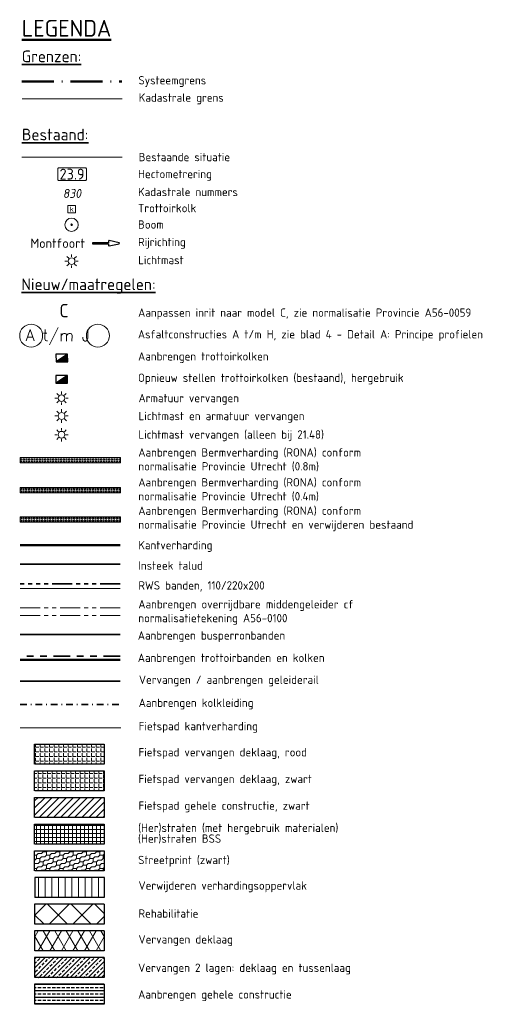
# Model space of a CAD drawing. Header units: metres. Extents: x -175 to 132948, y -85 to 452377.
# Tile 1 of 2: x 132656 to 132726, y 452229 to 452377. Entities that reach past the tile are written whole.
import ezdxf
from ezdxf.enums import TextEntityAlignment as Align
from ezdxf.lldxf.tags import DXFTag

# ---------------------------------------------------------------- set-up
doc = ezdxf.new("R2010")
doc.units = ezdxf.units.M
for name, pattern in [('RI-VWA_PVC', [11, 5, -3, 0, -3]), ('VH-RWSBAND', [24, 10, -2, 2, -2, 2, -2, 2, -2]), ('VH-TROTTOIRBAND', [15, 5, -2, 2, -2, 2, -2]), ('VH-TROTTOIRBAND_180-200', [20, 10, -2, 2, -2, 2, -2]), ('XX-PROJECTGRENS', [18, 12, -3, 0, -3])]:
    doc.linetypes.add(name, pattern=pattern)
for name, color, linetype, lineweight in [('B-WE-KOLK-HERGEBRUIK', 1, 'Continuous', 25), ('B-WE-OG-WEG-G', 7, 'Continuous', 18), ('B-WE-VH-VERHARDING_ASFALT-A-500', 252, 'Continuous', 18), ('B-WE-VH-VERHARDING_TEGEL_GRAS-A-200', 72, 'Continuous', 18), ('B-WE-VW-HECTOMETRERING-S', 7, 'Continuous', 25), ('B-XX-GR-BOOM-S', 8, 'Continuous', 25), ('B-XX-KG-GRENS_PERCEEL-GV', 150, 'Continuous', 18), ('B-XX-KG-GRENS_PERCEEL-S', 150, 'Continuous', 25), ('B-XX-KL-ET_LS_OV_LICHTMAST-S', 8, 'Continuous', 25), ('B-XX-OG-WEG-GV', 252, 'Continuous', 18), ('N-WE-BV-GELEIDECONSTRUCTIE_GELEIDERAIL-G', 210, 'BV-GELEIDERAIL', 35), ('N-WE-GW-BERM-G', 90, 'Continuous', 35), ('N-WE-KG-GRENS_PROJECT_NIEUW-G', 7, 'XX-PROJECTGRENS', 50), ('N-WE-RI-KOLK-S', 7, 'Continuous', 25), ('N-WE-RI-VWA_TRANSPORTLEIDING_PVC-G', 20, 'RI-VWA_PVC', 35), ('N-WE-VH-KANTOPSLUITING_ACHTERKANTBAND-G', 5, 'Continuous', 35), ('N-WE-VH-KANTOPSLUITING_BUSHALTEBAND-OPNIEUW STELLEN-G', 30, 'VH-BUSHALTEBAND_STELLEN', 35), ('N-WE-VH-KANTOPSLUITING_TROTTOIRBAND-G', 210, 'VH-TROTTOIRBAND', 35), ('N-WE-VH-KANTOPSLUITING_TROTTOIRBAND_RWS-G', 210, 'VH-RWSBAND', 35), ('N-WE-VH-KANTVERHARDING-G', 210, 'Continuous', 50), ('N-WE-VH-MIDDENGELEIDER_OVERRIJDBAAR', 10, 'VH-TROTTOIRBAND_180-200', 18), ('N-WE-VH-VERHARDING_ASFALT-A-500', 7, 'Continuous', 18), ('N-WE-VH-VERHARDING_ASFALT_FIETS-O', 10, 'Continuous', 18), ('N-WE-VH-VERHARDING_SPECIAAL-A-500', 252, 'Continuous', 18), ('N-WE-VH-VERHARDING_TEGEL-A-1000-freeze', 252, 'Continuous', 18), ('N-WE-VH-VERHARDING_TEGEL-O', 252, 'Continuous', 18), ('N-WH-KL-OV_ARMATUUR-S', 90, 'GR-HAAG1', 13), ('N-WH-KL-OV_LICHTMAST+ARMATUUR-S', 30, 'GR-HAAG1', 13), ('N-WH-KL-OV_LICHTMAST-S', 160, 'GR-HAAG1', 13), ('X-XX-AL-AANKLEDING-T25', 7, 'Continuous', 25), ('X-XX-AL-AANKLEDING-T35', 7, 'Continuous', 35), ('X-XX-AL-AANKLEDING-T50', 7, 'Continuous', 50), ('X-XX-AL-ORIENTATIE-S', 7, 'Continuous', 25), ('X-XX-AL-T18', 7, 'Continuous', 18), ('X-XX-AL-VERWIJZING-S', 7, 'Continuous', 25)]:
    doc.layers.add(name, color=color, linetype=linetype, lineweight=lineweight)
doc.styles.add('NLCS-ISO', font='NLCS-ISO.ttf')
doc.styles.add('NLCS-ISO-M1000-T25', font='NLCS-ISO.ttf', dxfattribs={"height": 2.5})
doc.styles.add('NLCS-ISO-M1000-T35', font='NLCS-ISO.ttf', dxfattribs={"height": 3.5})
doc.styles.add('NLCS-ISO-M1000-T50', font='NLCS-ISO.ttf', dxfattribs={"height": 5})
doc.styles.add('NLCS-ISO-M500-T18', font='NLCS-ISO.ttf', dxfattribs={"height": 0.9})
doc.styles.get("Standard").update_dxf_attribs({"font": 'simplex.shx'})
doc.linetypes.add('BV-GELEIDERAIL', pattern='A,10,-3,[108,NLCS.SHX,S=1,R=0,X=0,Y=0],-3', length=16)
doc.linetypes.add('GR-HAAG1', pattern='A,6,[176,NLCS.SHX,S=0.125,R=0,X=0,Y=0],-2', length=8)
tags = doc.linetypes.add('VH-BUSHALTEBAND_STELLEN', pattern='A,2,-2,1,["S",Standard,S=1.8,R=0,X=-0.5,Y=-0.9],1,-2', length=8).pattern_tags.tags
tags[8] = DXFTag(74, 10)

# ---------------------------------------------------------------- blocks, each defined once
blk = doc.blocks.new('SVW-HECTOMETERPAAL_INVUL-SO')
at = {"lineweight": 18}
blk.add_lwpolyline([(-2.2, -1.05), (2.2, -1.05, 0.414214), (2.38, -0.87), (2.38, 0.87, 0.414214), (2.2, 1.05), (-2.2, 1.05, 0.414214), (-2.38, 0.87), (-2.38, -0.87, 0.414214)], format="xyb", close=True, dxfattribs=at)
at = {"layer": 'B-WE-OG-WEG-G', "style": 'NLCS-ISO'}
blk.add_attdef('HECTOMETRERING', text='', height=1.8, dxfattribs=at).set_placement((0, 0), align=Align.MIDDLE_CENTER)
blk = doc.blocks.new('symbool met letter')
at = {"layer": 'N-WE-VH-VERHARDING_TEGEL-O'}
blk.add_circle((0, -0.01), 3, dxfattribs=at)
blk.add_attdef('LETTER', (-1.39, -1.38), '', height=3)
blk = doc.blocks.new('N-SRI-KOLK_TROTTOIR-SO')
blk.add_hatch(color=256).paths.add_polyline_path([(1.125, 1.5), (-1.125, 1.5), (-1.125, 0)])
blk.add_line((-1.125, 0), (1.125, 1.5))
at = {"flags": 128}
blk.add_lwpolyline([(-1.125, 0), (1.125, 0), (1.125, 1.5), (-1.125, 1.5)], close=True, dxfattribs=at)
blk = doc.blocks.new('SKL-ET_OV_LICHTMAST-SO')
at = {"color": 0, "linetype": 'ByBlock', "lineweight": 18}
for points in [[(-1.25, 0), (-2, 0)], [(-1.41, 1.41), (-0.88, 0.88)], [(0, 2), (0, 1.25)], [(0.88, 0.88), (1.41, 1.41)], [(2, 0), (1.25, 0)], [(-1.41, -1.41), (-0.88, -0.88)], [(0, -1.25), (0, -2)], [(0.88, -0.88), (1.41, -1.41)]]:
    blk.add_lwpolyline(points, dxfattribs=at)
blk.add_circle((0, 0), 1, dxfattribs=at)
blk = doc.blocks.new('SKG-PERCEELNUMMER-SO')
at = {"layer": 'Defpoints'}
blk.add_point((0, 0), dxfattribs=at)
at = {"style": 'NLCS-ISO', "oblique": 10, "flags": 1}
blk.add_attdef('GEMEENTECODE', text='', height=1.8, dxfattribs=at).set_placement((-0.5, 2.55), align=Align.MIDDLE_RIGHT)
blk.add_attdef('SECTIE', text='', height=1.8, dxfattribs=at).set_placement((0.5, 2.5), align=Align.MIDDLE_LEFT)
at = {"style": 'NLCS-ISO', "oblique": 10}
blk.add_attdef('PERCEELNUMMER', text='', height=1.8, dxfattribs=at).set_placement((0, 0), align=Align.MIDDLE_CENTER)
blk = doc.blocks.new('*U22')
blk.add_lwpolyline([(-4.6, -0.99), (-0.9, -0.19, 0.785412), (-0.9, 0.19), (-4.6, 0.99, 0.486151), (-4.85, 0.8), (-4.85, 0.2), (-10.85, 0.2), (-10.85, -0.2), (-4.85, -0.2), (-4.85, -0.8, 0.486151)], format="xyb", close=True)
at = {"style": 'NLCS-ISO-M1000-T35'}
blk.add_attdef('WEG_EN_RIJRICHTING', text='', height=3.5, dxfattribs=at).set_placement((-13.66, 0.01), align=Align.MIDDLE_RIGHT)
blk = doc.blocks.new('SGR-BOOM_01-SO')
at = {"linetype": 'ByBlock', "lineweight": 18}
h = blk.add_hatch(color=0, dxfattribs=at)
h.dxf.hatch_style = 1
edge = h.paths.add_edge_path()
edge.add_arc((0, 0), 0.25, 0, 360)
at = {"color": 0, "linetype": 'ByBlock', "lineweight": 18}
for radius in [2, 0.25]:
    blk.add_circle((0, 0), radius, dxfattribs=at)

msp = doc.modelspace()

# ---------------------------------------------------------------- hatches: boundary and pattern name
at = {"true_color": 0x939598}
h = msp.add_hatch(dxfattribs=at)
h.set_pattern_fill('ANSI33', color=252, scale=0.15)
h.set_pattern_definition([(45, (132743.8287, 452287.8347), (-0.673519, 0.673519), []), (45, (132744.5022, 452287.8347), (-0.673519, 0.673519), [0.47625, -0.238125])])
h.paths.add_polyline_path([(132668.96, 452233.44), (132658.52, 452233.44), (132658.52, 452236.44), (132668.96, 452236.44)])
h = msp.add_hatch(dxfattribs=at)
h.set_pattern_fill('BRASS', color=252, scale=0.15)
h.set_pattern_definition([(0, (0.2968, 4.4861), (0, 0.9525), []), (0, (0.2968, 4.9623), (0, 0.9525), [0.47625, -0.238125])])
h.paths.add_polyline_path([(132668.96, 452229.44), (132658.52, 452229.44), (132658.52, 452232.44), (132668.96, 452232.44)])
at = {"layer": 'B-WE-VH-VERHARDING_ASFALT-A-500'}
h = msp.add_hatch(dxfattribs=at)
h.set_pattern_fill('AVH-ASFALT_LAAG3-D', color=5, scale=10, pattern_type=2)
h.set_pattern_definition([(90, (0.1172, -45.344), (-1, 6e-17), [])])
h.paths.add_polyline_path([(132668.96, 452245.44), (132658.52, 452245.44), (132658.52, 452248.44), (132668.96, 452248.44)])
at = {"layer": 'B-WE-VH-VERHARDING_TEGEL_GRAS-A-200'}
h = msp.add_hatch(dxfattribs=at)
h.set_pattern_fill('AVH-GRASTEGEL', color=256, scale=0.5, pattern_type=2)
h.set_pattern_definition([(0, (132744.00364, 452353.78922), (0, 0.2), [0.2, -0.2]), (90, (132744.00364, 452353.78922), (-0.2, 1e-17), [0.2, -0.2])])
h.paths.add_polyline_path([(132656.38, 452311.36), (132671.38, 452311.36), (132671.38, 452310.61), (132656.38, 452310.61)])
at = {"layer": 'B-WE-VH-VERHARDING_TEGEL_GRAS-A-200', "true_color": 0xcd6928}
h = msp.add_hatch(dxfattribs=at)
h.set_pattern_fill('AVH-GRASTEGEL', color=32, scale=0.5, pattern_type=2)
h.set_pattern_definition([(0, (-0.02898, 0.16381), (0, 0.2), [0.2, -0.2]), (90, (-0.02898, 0.16381), (-0.2, 1e-17), [0.2, -0.2])])
h.paths.add_polyline_path([(132671.38, 452306.88), (132656.38, 452306.88), (132656.38, 452306.08), (132671.38, 452306.08)])
at = {"layer": 'B-WE-VH-VERHARDING_TEGEL_GRAS-A-200'}
h = msp.add_hatch(dxfattribs=at)
h.set_pattern_fill('AVH-GRASTEGEL', color=5, scale=0.5, pattern_type=2)
h.set_pattern_definition([(0, (-0.02896, -4.21737), (0, 0.2), [0.2, -0.2]), (90, (-0.02896, -4.21737), (-0.2, 1e-17), [0.2, -0.2])])
h.paths.add_polyline_path([(132671.38, 452302.5), (132656.38, 452302.5), (132656.38, 452301.7), (132671.38, 452301.7)])
at = {"layer": 'N-WE-VH-VERHARDING_ASFALT-A-500'}
h = msp.add_hatch(dxfattribs=at)
h.set_pattern_fill('AVH-ASFALT_B-SO', color=256, scale=0.5, pattern_type=2)
h.set_pattern_definition([(45, (0.2448, -7.08726), (-0.5303300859, 0.5303300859), [])])
h.paths.add_polyline_path([(132668.96, 452257.44), (132658.52, 452257.44), (132658.52, 452260.44), (132668.96, 452260.44)])
h = msp.add_hatch(dxfattribs=at)
h.set_pattern_fill('AVH-ASFALT_LAAG1-D', color=256, scale=50, pattern_type=2)
h.set_pattern_definition([(60, (132830.9175, 452319.0754), (-1.299038, 0.75), []), (120, (132830.9175, 452319.0754), (-1.299038, -0.75), [])])
h.paths.add_polyline_path([(132668.96, 452237.44), (132658.52, 452237.44), (132658.52, 452240.44), (132668.96, 452240.44)])
at = {"layer": 'N-WE-VH-VERHARDING_ASFALT_FIETS-O'}
h = msp.add_hatch(dxfattribs=at)
h.set_pattern_fill('ANGLE', color=256, scale=0.1)
h.set_pattern_definition([(0, (0.2448, -7.99305), (0, 0.6985), [0.508, -0.1905]), (90, (0.2448, -7.99305), (-0.6985, 4e-17), [0.508, -0.1905])])
h.paths.add_polyline_path([(132668.96, 452265.44), (132658.52, 452265.44), (132658.52, 452268.44), (132668.96, 452268.44)])
h = msp.add_hatch(dxfattribs=at)
h.set_pattern_fill('ANGLE', scale=0.1)
h.set_pattern_definition([(0, (-0.747, -48.2348), (0, 0.6985), [0.508, -0.1905]), (90, (-0.747, -48.2348), (-0.6985, 4e-17), [0.508, -0.1905])])
h.paths.add_polyline_path([(132668.96, 452261.44), (132658.52, 452261.44), (132658.52, 452264.44), (132668.96, 452264.44)])
at = {"layer": 'N-WE-VH-VERHARDING_SPECIAAL-A-500'}
h = msp.add_hatch(dxfattribs=at)
h.set_pattern_fill('AVH-SPECIAAL_01', scale=0.2, pattern_type=2)
h.set_pattern_definition([(0, (0.30571, -8.20066), (0.75, 0.25), [0.5, -1.5]), (90, (0.3057, -8.20066), (-0.5, 0.5), [0.5, -1.5]), (45, (0.3057, -7.70066), (0.75000000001, 0.25), [0.3536, -1.0606, 0.3536, -1.0606271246])])
h.paths.add_polyline_path([(132668.96, 452249.44), (132658.52, 452249.44), (132658.52, 452252.44), (132668.96, 452252.44)])
at = {"layer": 'N-WE-VH-VERHARDING_TEGEL-A-1000-freeze'}
h = msp.add_hatch(dxfattribs=at)
h.set_pattern_fill('AVH-TEGEL_300X300_BLOK-SO', color=256, scale=2, pattern_type=2)
h.set_pattern_definition([(0, (-38073.5978, 389.0529), (0, 0.6), []), (90, (-38073.5978, 389.0529), (-0.6, 4e-17), [])])
h.paths.add_polyline_path([(132668.96, 452253.44), (132658.52, 452253.44), (132658.52, 452256.44), (132668.96, 452256.44)])
at = {"layer": 'X-XX-AL-VERWIJZING-S'}
h = msp.add_hatch(dxfattribs=at)
h.set_pattern_fill('ACO-BETON_VOORGESPANNEN-SO', color=5, pattern_type=2)
h.set_pattern_definition([(45, (132743.4175, 452281.705), (-1.76777, 1.76777), []), (315, (132743.4175, 452281.705), (1.76777, 1.76777), [])])
h.paths.add_polyline_path([(132668.96, 452241.44), (132658.52, 452241.44), (132658.52, 452244.44), (132668.96, 452244.44)])

# ---------------------------------------------------------------- linework, layer by layer
at = {"flags": 128}
for points in [[(132658.52, 452265.44), (132658.52, 452268.44), (132668.96, 452268.44), (132668.96, 452265.44), (132658.54, 452265.44), (132658.54, 452265.44)], [(132658.52, 452261.44), (132658.52, 452264.44), (132668.96, 452264.44), (132668.96, 452261.44), (132658.54, 452261.44), (132658.54, 452261.44)], [(132658.52, 452261.44), (132658.52, 452264.44), (132668.96, 452264.44), (132668.96, 452261.44), (132658.54, 452261.44), (132658.54, 452261.44)], [(132658.52, 452257.44), (132658.52, 452260.44), (132668.96, 452260.44), (132668.96, 452257.44), (132658.54, 452257.44), (132658.54, 452257.44)], [(132658.52, 452253.44), (132658.52, 452256.44), (132668.96, 452256.44), (132668.96, 452253.44), (132658.54, 452253.44), (132658.54, 452253.44)], [(132658.52, 452249.44), (132658.52, 452252.44), (132668.96, 452252.44), (132668.96, 452249.44), (132658.54, 452249.44), (132658.54, 452249.44)], [(132668.98, 452248.44), (132658.54, 452248.44), (132658.54, 452245.44)], [(132668.96, 452248.44), (132668.96, 452245.44), (132658.54, 452245.44), (132658.54, 452245.44)], [(132668.96, 452244.44), (132658.52, 452244.44), (132658.52, 452241.44)], [(132668.96, 452244.44), (132668.96, 452241.44), (132658.54, 452241.44), (132658.54, 452241.44)], [(132668.96, 452240.44), (132658.52, 452240.44), (132658.52, 452237.44)], [(132668.96, 452240.44), (132668.96, 452237.44), (132658.54, 452237.44), (132658.54, 452237.44)], [(132668.96, 452236.44), (132658.52, 452236.44), (132658.52, 452233.44)], [(132668.96, 452236.44), (132668.96, 452233.44), (132658.54, 452233.44), (132658.54, 452233.44)], [(132668.96, 452232.44), (132658.52, 452232.44), (132658.52, 452229.44)], [(132668.96, 452232.44), (132668.96, 452229.44), (132658.54, 452229.44), (132658.54, 452229.44)]]:
    msp.add_lwpolyline(points, dxfattribs=at)
at = {"layer": 'B-WE-KOLK-HERGEBRUIK', "color": 252, "linetype": 'ByBlock', "lineweight": 18}
msp.add_lwpolyline([(132663.53, 452348.02), (132664.66, 452348.02), (132664.66, 452349.14), (132663.53, 452349.14)], close=True, dxfattribs=at)
at = {"layer": 'B-WE-VH-VERHARDING_TEGEL_GRAS-A-200', "color": 32, "true_color": 0xcd6928, "flags": 128}
msp.add_lwpolyline([(132656.38, 452306.88), (132671.38, 452306.88), (132671.38, 452306.08), (132656.38, 452306.08)], close=True, dxfattribs=at)
at = {"layer": 'B-WE-VH-VERHARDING_TEGEL_GRAS-A-200', "color": 5, "flags": 128}
msp.add_lwpolyline([(132656.38, 452302.5), (132671.38, 452302.5), (132671.38, 452301.7), (132656.38, 452301.7)], close=True, dxfattribs=at)
at = {"layer": 'B-XX-KG-GRENS_PERCEEL-GV'}
msp.add_lwpolyline([(132656.64, 452365.11), (132671.64, 452365.11)], dxfattribs=at)
at = {"layer": 'B-XX-OG-WEG-GV'}
msp.add_lwpolyline([(132671.63, 452356.39), (132656.63, 452356.39)], dxfattribs=at)
at = {"layer": 'N-WE-BV-GELEIDECONSTRUCTIE_GELEIDERAIL-G', "ltscale": 0.5, "flags": 128}
msp.add_lwpolyline([(132656.35, 452277.85), (132671.35, 452277.85)], dxfattribs=at)
at = {"layer": 'N-WE-GW-BERM-G', "lineweight": 9, "flags": 128}
msp.add_lwpolyline([(132656.38, 452311.36), (132671.38, 452311.36), (132671.38, 452310.56), (132656.38, 452310.56)], close=True, dxfattribs=at)
at = {"layer": 'N-WE-GW-BERM-G', "flags": 128}
msp.add_lwpolyline([(132671.35, 452295.37), (132656.35, 452295.37)], dxfattribs=at)
at = {"layer": 'N-WE-KG-GRENS_PROJECT_NIEUW-G', "ltscale": 0.4, "flags": 128}
msp.add_lwpolyline([(132656.59, 452367.71), (132671.59, 452367.71)], dxfattribs=at)
at = {"layer": 'N-WE-RI-VWA_TRANSPORTLEIDING_PVC-G', "ltscale": 0.2}
msp.add_lwpolyline([(132656.35, 452274.35), (132671.43, 452274.35)], dxfattribs=at)
at = {"layer": 'N-WE-VH-KANTOPSLUITING_ACHTERKANTBAND-G', "lineweight": 18}
msp.add_lwpolyline([(132671.35, 452291.76), (132656.35, 452291.76)], dxfattribs=at)
at = {"layer": 'N-WE-VH-KANTOPSLUITING_BUSHALTEBAND-OPNIEUW STELLEN-G', "ltscale": 0.2, "flags": 128}
msp.add_lwpolyline([(132671.35, 452284.85), (132656.35, 452284.85)], dxfattribs=at)
at = {"layer": 'N-WE-VH-KANTOPSLUITING_TROTTOIRBAND-G', "ltscale": 0.5, "flags": 128}
msp.add_lwpolyline([(132671.35, 452281.61), (132656.35, 452281.61)], dxfattribs=at)
at = {"layer": 'N-WE-VH-KANTOPSLUITING_TROTTOIRBAND_RWS-G', "ltscale": 0.3, "flags": 128}
msp.add_lwpolyline([(132671.35, 452292.46), (132656.35, 452292.46)], dxfattribs=at)
at = {"layer": 'N-WE-VH-KANTVERHARDING-G', "flags": 128}
for points in [[(132671.35, 452298.23), (132656.35, 452298.23)], [(132671.36, 452281.04), (132656.36, 452281.04)]]:
    msp.add_lwpolyline(points, dxfattribs=at)
at = {"layer": 'N-WE-VH-MIDDENGELEIDER_OVERRIJDBAAR', "ltscale": 0.3, "flags": 128}
for points in [[(132671.35, 452288.86), (132656.35, 452288.86)], [(132671.35, 452287.71), (132656.35, 452287.71)]]:
    msp.add_lwpolyline(points, dxfattribs=at)
at = {"layer": 'N-WE-VH-VERHARDING_ASFALT_FIETS-O', "flags": 128}
msp.add_lwpolyline([(132656.35, 452270.85), (132671.43, 452270.85)], dxfattribs=at)
at = {"layer": 'N-WH-KL-OV_LICHTMAST-S', "linetype": 'ByBlock', "lineweight": 18}
for points in [[(132662.56, 452315.79), (132662.56, 452315.41)], [(132661.93, 452314.79), (132661.56, 452314.79)], [(132661.85, 452315.5), (132662.11, 452315.23)], [(132661.85, 452314.08), (132662.11, 452314.35)], [(132662.56, 452314.16), (132662.56, 452313.79)], [(132663, 452315.23), (132663.26, 452315.5)], [(132663, 452314.35), (132663.26, 452314.08)], [(132663.56, 452314.79), (132663.18, 452314.79)]]:
    msp.add_lwpolyline(points, dxfattribs=at)
msp.add_circle((132662.56, 452314.79), 0.5, dxfattribs=at)

# ---------------------------------------------------------------- block references
at = {"layer": 'B-WE-KOLK-HERGEBRUIK', "xscale": 0.7756465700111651, "yscale": 0.7756465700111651, "zscale": 0.7756465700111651, "rotation": 180.5898208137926}
msp.add_blockref('N-SRI-KOLK_TROTTOIR-SO', (132662.59, 452323.66), dxfattribs=at)
at = {"layer": 'B-WE-VW-HECTOMETRERING-S'}
ref = msp.add_blockref('SVW-HECTOMETERPAAL_INVUL-SO', (132664.14, 452353.83), dxfattribs=dict(at, xscale=0.9, yscale=0.9, zscale=0.9, rotation=0.001955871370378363))
ref.add_attrib('HECTOMETRERING', '23.9', dxfattribs={"layer": 'B-WE-OG-WEG-G', "color": 82, "height": 1.62, "rotation": 0.002, "style": 'NLCS-ISO'}).set_placement((132664.14, 452353.83), align=Align.MIDDLE_CENTER)
at = {"layer": 'B-XX-GR-BOOM-S', "xscale": 0.5, "yscale": 0.5, "zscale": 0.5}
msp.add_blockref('SGR-BOOM_01-SO', (132664.07, 452346.24), dxfattribs=at)
at = {"layer": 'B-XX-KG-GRENS_PERCEEL-S', "xscale": 0.7470052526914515, "yscale": 0.7470052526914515, "zscale": 0.7470052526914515}
msp.add_blockref('SKG-PERCEELNUMMER-SO', (132664.14, 452350.94), dxfattribs=at).add_auto_attribs({'PERCEELNUMMER': '830'})
at = {"layer": 'B-XX-KL-ET_LS_OV_LICHTMAST-S', "xscale": 0.5, "yscale": 0.5, "zscale": 0.5}
msp.add_blockref('SKL-ET_OV_LICHTMAST-SO', (132664.08, 452340.79), dxfattribs=at)
at = {"layer": 'N-WE-RI-KOLK-S', "xscale": 0.7756465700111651, "yscale": 0.7756465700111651, "zscale": 0.7756465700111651, "rotation": 180.5898208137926}
msp.add_blockref('N-SRI-KOLK_TROTTOIR-SO', (132662.6, 452326.87), dxfattribs=at)
at = {"layer": 'N-WE-VH-VERHARDING_TEGEL-O', "color": 7}
ref = msp.add_blockref('symbool met letter', (132658.01, 452329.63), dxfattribs=dict(at, xscale=0.572800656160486, yscale=0.572800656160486, zscale=0.572800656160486, rotation=359.8547061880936))
ref.add_attrib('LETTER', 'A t/m J', (132657.21, 452328.84), dxfattribs={"layer": '0', "lineweight": 50, "height": 1.718, "rotation": 359.8547})
at = {"layer": 'N-WE-VH-VERHARDING_TEGEL-O', "color": 7, "xscale": 0.572800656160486, "yscale": 0.572800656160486, "zscale": 0.572800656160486, "rotation": 359.8547061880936}
msp.add_blockref('symbool met letter', (132668.01, 452329.63), dxfattribs=at)
at = {"layer": 'N-WH-KL-OV_ARMATUUR-S', "xscale": 0.5, "yscale": 0.5, "zscale": 0.5}
msp.add_blockref('SKL-ET_OV_LICHTMAST-SO', (132662.57, 452320.25), dxfattribs=at)
at = {"layer": 'N-WH-KL-OV_LICHTMAST+ARMATUUR-S', "xscale": 0.5, "yscale": 0.5, "zscale": 0.5}
msp.add_blockref('SKL-ET_OV_LICHTMAST-SO', (132662.58, 452317.59), dxfattribs=at)
at = {"layer": 'X-XX-AL-ORIENTATIE-S', "xscale": 0.4, "yscale": 0.4, "zscale": 0.4}
msp.add_blockref('*U22', (132671.54, 452343.47), dxfattribs=at).add_auto_attribs({'WEG_EN_RIJRICHTING': 'Montfoort'})

# ---------------------------------------------------------------- texts
at = {"layer": 'B-WE-KOLK-HERGEBRUIK', "color": 252, "linetype": 'ByBlock', "lineweight": 18, "style": 'NLCS-ISO'}
msp.add_text('k', height=0.75, dxfattribs=at).set_placement((132664.09, 452348.58), align=Align.MIDDLE_CENTER)
at = {"layer": 'X-XX-AL-AANKLEDING-T25', "lineweight": -3, "char_height": 1.25, "attachment_point": 4, "style": 'NLCS-ISO-M1000-T25'}
for s, insert in [('Systeemgrens', (132674.09, 452367.71)), ('Kadastrale grens', (132674.14, 452365.11)), ('Vervangen / aanbrengen geleiderail', (132674.16, 452277.89))]:
    msp.add_mtext_dynamic_manual_height_columns(s, width=140, gutter_width=12.5, heights=[0], dxfattribs=dict(at, insert=insert))
at = {"layer": 'X-XX-AL-AANKLEDING-T25', "char_height": 1.25, "attachment_point": 4, "style": 'NLCS-ISO-M1000-T25'}
for s, width, insert in [('Bestaande situatie', 140, (132674.13, 452356.39)), ('Hectometrering', 140, (132674.04, 452353.66)), ('Kadastrale nummers', 140, (132674.04, 452351.16)), ('Trottoirkolk', 140, (132674.04, 452348.74)), ('Boom', 140, (132674.04, 452346.28)), ('Rijrichting', 140, (132674.04, 452343.47)), ('Lichtmast', 140, (132674.05, 452340.96)), ('\\A1;Aanpassen inrit naar model C, zie normalisatie Provincie A56-0059', 140, (132674.05, 452332.89)), ('\\A1;Asfaltconstructies A t/m H, zie blad 4 - Detail A: Principe profielen', 140, (132674.02, 452329.65)), ('\\A1;Aanbrengen trottoirkolken', 140, (132674.04, 452326.34)), ('\\A1;Opnieuw stellen trottoirkolken (bestaand), hergebruik', 140, (132674.03, 452323.13)), ('\\A1;Armatuur vervangen', 140, (132674.11, 452320.09)), ('\\A1;Lichtmast en armatuur vervangen', 140, (132674.11, 452317.4)), ('\\A1;Lichtmast vervangen (alleen bij 21.48)', 31.6039, (132674.09, 452314.63)), ('Aanbrengen Bermverharding (RONA) conform ^Jnormalisatie Provincie Utrecht (0.8m)', 140, (132674.08, 452311.03)), ('Aanbrengen Bermverharding (RONA) conform ^Jnormalisatie Provincie Utrecht (0.4m)', 140, (132674.08, 452306.55)), ('Aanbrengen Bermverharding (RONA) conform ^Jnormalisatie Provincie Utrecht en verwijderen bestaand', 140, (132674.08, 452302.17)), ('\\A1;Kantverharding', 140, (132674.08, 452298.05)), ('\\A1;Insteek talud', 140, (132674.08, 452295.18)), ('\\A1;RWS banden, 110/220x200', 36.8031, (132674.08, 452292.06)), ('\\A1;Aanbrengen overrijdbare middengeleider cf normalisatietekening A56-0100', 36.8031, (132674.08, 452288.16)), ('\\A1;Aanbrengen busperronbanden ', 26.6461, (132674, 452284.52)), ('\\A1;Aanbrengen trottoirbanden en kolken ', 140, (132674, 452281.17)), ('Aanbrengen kolkleiding', 140, (132674.13, 452274.43)), ('Fietspad kantverharding', 140, (132674.13, 452270.93)), ('Fietspad vervangen deklaag, rood', 140, (132674.1, 452267.02)), ('Fietspad vervangen deklaag, zwart', 140, (132674.1, 452263.02)), ('Fietspad gehele constructie, zwart', 140, (132674.1, 452259.02)), ('(Her)straten (met hergebruik materialen)', 140, (132674.05, 452255.7)), ('(Her)straten BSS', 140, (132674.03, 452254.21)), ('Streetprint (zwart)', 140, (132674.05, 452250.88)), ('Verwijderen verhardingsoppervlak', 140, (132674.1, 452247.05)), ('Rehabilitatie', 140, (132674.1, 452243.05)), ('Vervangen deklaag', 140, (132674.1, 452238.98)), ('Vervangen 2 lagen: deklaag en tussenlaag', 140, (132674.05, 452234.73)), ('Aanbrengen gehele constructie', 140, (132674.05, 452230.73))]:
    msp.add_mtext_dynamic_manual_height_columns(s, width=width, gutter_width=12.5, heights=[0], dxfattribs=dict(at, insert=insert))
at = {"layer": 'X-XX-AL-AANKLEDING-T35', "char_height": 1.75, "attachment_point": 7, "style": 'NLCS-ISO-M1000-T35'}
for s, insert in [('{\\LGrenzen:}', (132656.6, 452370.6)), ('{\\LBestaand:}', (132656.63, 452358.89)), ('{\\LNieuw/maatregelen:}', (132656.54, 452335.92))]:
    msp.add_mtext_dynamic_manual_height_columns(s, width=30, gutter_width=17.5, heights=[0], dxfattribs=dict(at, insert=insert))
at = {"layer": 'X-XX-AL-AANKLEDING-T50', "insert": (132656.6, 452374.43), "char_height": 2.5, "attachment_point": 7, "style": 'NLCS-ISO-M1000-T50'}
msp.add_mtext_dynamic_manual_height_columns('{\\LLEGENDA}', width=60.2942, gutter_width=25, heights=[0], dxfattribs=at)
at = {"layer": 'X-XX-AL-T18', "insert": (132662.24, 452334.37), "char_height": 2, "attachment_point": 1, "rotation": 0.3541, "style": 'NLCS-ISO-M500-T18'}
msp.add_mtext_dynamic_manual_height_columns('C', width=9.8176, gutter_width=4.5, heights=[0], dxfattribs=at)

doc.saveas('drawing.dxf')
